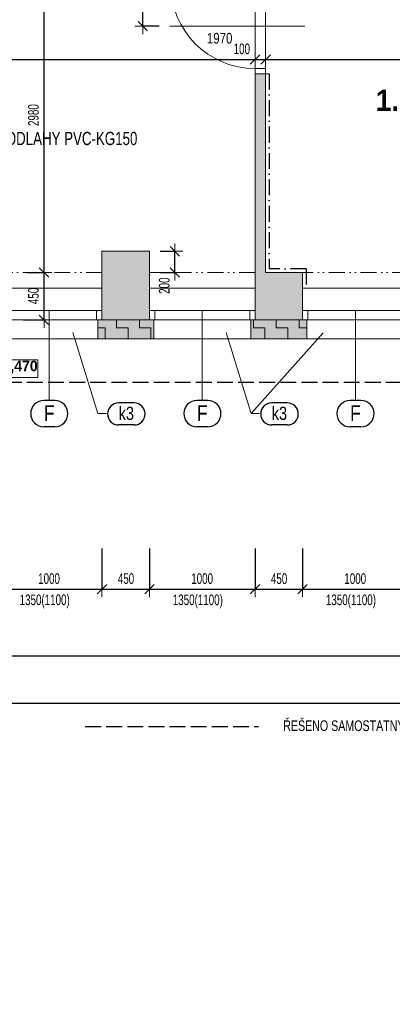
# Model space of a CAD drawing. Header units: millimetres. Extents: x -19372 to 59327, y -69634 to -42168.
# Tile 24 of 44: x 10098 to 13627, y -64073 to -54755. Entities that reach past the tile are written whole.
import ezdxf

# ---------------------------------------------------------------- set-up
doc = ezdxf.new("R2010")
doc.units = ezdxf.units.MM
doc.header["$PDMODE"] = 65
for name, pattern in [('Carkovana 2x_1', [200, 150, -50]), ('Cerchovana_1', [250, 150, -50, 0, -50]), ('JIS_09_15', [300, 150, -50, 0, -50, 0, -50])]:
    doc.linetypes.add(name, pattern=pattern)
for name, color, linetype, lineweight in [('XR$10$ZPEVNĚNÉ PLOCHY - ČÁRKOVANĚ_1', 7, 'Continuous', 25), ('XR$2$1.NP - STÁVAJÍCÍ_1', 7, 'Continuous', 25), ('XR$3$KOTY_1', 7, 'Continuous', 25), ('XR$5$OKNA + IZOLANT_1', 7, 'Continuous', 25), ('XR$7$1.NP - FILING_1', 7, 'Continuous', 25), ('XR$8$1.NP - NÁVRH_1', 7, 'Continuous', 25)]:
    doc.layers.add(name, color=color, linetype=linetype, lineweight=lineweight)
doc.styles.add('ARIAL', font='ARIAL.TTF')
doc.styles.add('Arial Black', font='Arial Black')
doc.styles.add('ARIALNARROW', font='ARIALN.TTF')
doc.dimstyles.new('DIMSTYLE_3', dxfattribs={"dimtxt": 100, "dimasz": 150, "dimexe": 0, "dimexo": 0, "dimgap": 50, "dimtad": 2, "dimdec": 0, "dimrnd": 5, "dimdsep": 46, "dimtxsty": 'ARIALNARROW', "dimblk1": 'ALL_ML_STRICH', "dimblk2": 'ALL_ML_STRICH', "dimsah": 1, "dimcen": 0, "dimclrd": 6, "dimclre": 6, "dimclrt": 6, "dimadec": 0, "dimazin": 0, "dimtfac": 1, "dimtdec": 0, "dimtix": 1, "dimtmove": 2, "dimatfit": 3, "dimfxl": 0, "dimtzin": 0, "dimlwd": 0, "dimlwe": 13, "dimarcsym": 0})
doc.dimstyles.new('DIMSTYLE_5', dxfattribs={"dimtxt": 100, "dimasz": 150, "dimexe": 0, "dimexo": 0, "dimgap": 50, "dimtad": 2, "dimdec": 0, "dimrnd": 5, "dimdsep": 46, "dimtxsty": 'ARIALNARROW', "dimblk1": 'ALL_ML_STRICH', "dimblk2": 'ALL_ML_STRICH', "dimsah": 1, "dimcen": 0, "dimclrd": 6, "dimclre": 6, "dimclrt": 6, "dimadec": 0, "dimazin": 0, "dimtfac": 1, "dimtdec": 0, "dimtix": 1, "dimtmove": 2, "dimatfit": 3, "dimfxl": 0, "dimtvp": 1.2, "dimtzin": 0, "dimlwd": 0, "dimlwe": 13, "dimarcsym": 0})
doc.dimstyles.new('DIMSTYLE_8', dxfattribs={"dimtxt": 100, "dimasz": 150, "dimexe": 0, "dimexo": 0, "dimgap": 50, "dimtad": 2, "dimdec": 0, "dimrnd": 5, "dimzin": 12, "dimdsep": 46, "dimtxsty": 'ARIALNARROW', "dimblk1": 'ALL_ML_STRICH', "dimblk2": 'ALL_ML_STRICH', "dimsah": 1, "dimcen": 0, "dimclrd": 6, "dimclre": 6, "dimclrt": 6, "dimadec": 0, "dimazin": 0, "dimtfac": 1, "dimtdec": 0, "dimtix": 1, "dimtmove": 2, "dimatfit": 3, "dimfxl": 0, "dimtzin": 0, "dimlwd": 0, "dimlwe": 13, "dimarcsym": 0})
pattern_1 = [(0, (216, 216), (108, 108), [108, -108]), (90, (216, 216), (-108, 108), [108, -108])]

# ---------------------------------------------------------------- blocks, each defined once
blk = doc.blocks.new('ALL_ML_STRICH')
at = {"color": 0, "linetype": 'ByBlock', "lineweight": -2}
for p, q in [((-1, 0), (0.5, 0)), ((-0.3, -0.3), (0.3, 0.3)), ((0, -0.5), (0, 0.5))]:
    blk.add_line(p, q, dxfattribs=at)
blk = doc.blocks.new('*D40')
at = {"layer": 'DEFPOINTS', "color": 6, "linetype": 'Continuous', "lineweight": 13}
for p in [(6577.2, -55131.1), (12327.2, -55131.1), (6577.2, -55293.4)]:
    blk.add_point(p, dxfattribs=at)
at = {"layer": 'XR$3$KOTY_1', "color": 6, "linetype": 'Continuous', "lineweight": -2}
for p, q in [((6577.2, -55193.4), (6577.2, -55131.1)), ((6577.2, -55131.1), (12327.2, -55131.1)), ((12327.2, -55131.1), (12327.2, -55131.1))]:
    blk.add_line(p, q, dxfattribs=at)
at = {"layer": 'XR$3$KOTY_1', "color": 6, "linetype": 'Continuous', "lineweight": 13, "xscale": 150, "yscale": 150, "zscale": 150, "rotation": 180}
blk.add_blockref('ALL_ML_STRICH', (6577.2, -55131.1), dxfattribs=at)
at = {"layer": 'XR$3$KOTY_1', "color": 6, "linetype": 'Continuous', "lineweight": 13, "xscale": 150, "yscale": 150, "zscale": 150}
blk.add_blockref('ALL_ML_STRICH', (12327.2, -55131.1), dxfattribs=at)
at = {"layer": 'XR$3$KOTY_1', "color": 6, "linetype": 'Continuous', "lineweight": 13, "insert": (9451.1, -55031.1), "char_height": 100, "width": 324.571, "attachment_point": 5, "style": 'ARIALNARROW'}
blk.add_mtext('\\W0.81;\\A1;{5750}', dxfattribs=at)
blk = doc.blocks.new('*D41')
at = {"layer": 'DEFPOINTS', "color": 6, "linetype": 'Continuous', "lineweight": 13}
for p in [(12327.2, -55131.1), (12327.2, -55131.1), (12427.2, -55131.1)]:
    blk.add_point(p, dxfattribs=at)
at = {"layer": 'XR$3$KOTY_1', "color": 6, "linetype": 'Continuous', "lineweight": -2}
for p, q in [((12327.2, -55131.1), (12327.2, -55131.1)), ((12327.2, -55131.1), (12427.2, -55131.1)), ((12427.2, -55131.1), (12427.2, -55131.1))]:
    blk.add_line(p, q, dxfattribs=at)
at = {"layer": 'XR$3$KOTY_1', "color": 6, "linetype": 'Continuous', "lineweight": 13, "xscale": 150, "yscale": 150, "zscale": 150, "rotation": 180}
blk.add_blockref('ALL_ML_STRICH', (12327.2, -55131.1), dxfattribs=at)
at = {"layer": 'XR$3$KOTY_1', "color": 6, "linetype": 'Continuous', "lineweight": 13, "xscale": 150, "yscale": 150, "zscale": 150}
blk.add_blockref('ALL_ML_STRICH', (12427.2, -55131.1), dxfattribs=at)
at = {"layer": 'XR$3$KOTY_1', "color": 6, "linetype": 'Continuous', "lineweight": 13, "insert": (12202, -55031.1), "char_height": 100, "width": 243.429, "attachment_point": 5, "style": 'ARIALNARROW'}
blk.add_mtext('\\W0.81;\\A1;{100}', dxfattribs=at)
blk = doc.blocks.new('*D42')
at = {"layer": 'DEFPOINTS', "color": 6, "linetype": 'Continuous', "lineweight": 13}
for p in [(12427.2, -55131.1), (12427.2, -55131.1), (15377.2, -55134)]:
    blk.add_point(p, dxfattribs=at)
at = {"layer": 'XR$3$KOTY_1', "color": 6, "linetype": 'Continuous', "lineweight": -2}
for p, q in [((15377.2, -55034), (15377.2, -55131.1)), ((12427.2, -55131.1), (12427.2, -55131.1)), ((12427.2, -55131.1), (15377.2, -55131.1))]:
    blk.add_line(p, q, dxfattribs=at)
at = {"layer": 'XR$3$KOTY_1', "color": 6, "linetype": 'Continuous', "lineweight": 13, "xscale": 150, "yscale": 150, "zscale": 150, "rotation": 180}
blk.add_blockref('ALL_ML_STRICH', (12427.2, -55131.1), dxfattribs=at)
at = {"layer": 'XR$3$KOTY_1', "color": 6, "linetype": 'Continuous', "lineweight": 13, "xscale": 150, "yscale": 150, "zscale": 150}
blk.add_blockref('ALL_ML_STRICH', (15377.2, -55131.1), dxfattribs=at)
at = {"layer": 'XR$3$KOTY_1', "color": 6, "linetype": 'Continuous', "lineweight": 13, "insert": (13901.1, -55031.1), "char_height": 100, "width": 324.571, "attachment_point": 5, "style": 'ARIALNARROW'}
blk.add_mtext('\\W0.81;\\A1;{2950}', dxfattribs=at)
blk = doc.blocks.new('*D53')
at = {"layer": 'DEFPOINTS', "color": 6, "linetype": 'Continuous', "lineweight": 13}
for p in [(11327.2, -56946.7), (11327.2, -57146.7), (11567.8, -57146.7)]:
    blk.add_point(p, dxfattribs=at)
at = {"layer": 'XR$3$KOTY_1', "color": 6, "linetype": 'Continuous', "lineweight": -2}
for p, q in [((11427.2, -56946.7), (11567.8, -56946.7)), ((11567.8, -57146.7), (11567.8, -56946.7)), ((11427.2, -57146.7), (11567.8, -57146.7))]:
    blk.add_line(p, q, dxfattribs=at)
at = {"layer": 'XR$3$KOTY_1', "color": 6, "linetype": 'Continuous', "lineweight": 13, "xscale": 150, "yscale": 150, "zscale": 150}
for p, rotation in [((11567.8, -56946.7), 90), ((11567.8, -57146.7), 270)]:
    blk.add_blockref('ALL_ML_STRICH', p, dxfattribs=dict(at, rotation=rotation))
at = {"layer": 'XR$3$KOTY_1', "color": 6, "linetype": 'Continuous', "lineweight": 13, "insert": (11467.8, -57271.8), "char_height": 100, "width": 243.429, "attachment_point": 5, "rotation": 90, "style": 'ARIALNARROW'}
blk.add_mtext('\\W0.81;\\A1;{200}', dxfattribs=at)
blk = doc.blocks.new('*D80')
at = {"layer": 'DEFPOINTS', "color": 6, "linetype": 'Continuous', "lineweight": 13}
for p in [(11519.1, -54166.7), (11264.6, -54816.7), (11519.1, -54816.7)]:
    blk.add_point(p, dxfattribs=at)
at = {"layer": 'XR$3$KOTY_1', "color": 6, "linetype": 'Continuous', "lineweight": -2}
for p, q in [((11419.1, -54166.7), (11264.6, -54166.7)), ((11264.6, -54816.7), (11264.6, -54166.7)), ((11419.1, -54816.7), (11264.6, -54816.7))]:
    blk.add_line(p, q, dxfattribs=at)
at = {"layer": 'XR$3$KOTY_1', "color": 6, "linetype": 'Continuous', "lineweight": 13, "xscale": 150, "yscale": 150, "zscale": 150}
for p, rotation in [((11264.6, -54166.7), 90), ((11264.6, -54816.7), 270)]:
    blk.add_blockref('ALL_ML_STRICH', p, dxfattribs=dict(at, rotation=rotation))
at = {"layer": 'XR$3$KOTY_1', "color": 6, "linetype": 'Continuous', "lineweight": 13, "insert": (11164.6, -54489.1), "char_height": 100, "width": 243.429, "attachment_point": 5, "rotation": 90, "style": 'ARIALNARROW'}
blk.add_mtext('\\W0.81;\\A1;{650}', dxfattribs=at)
blk = doc.blocks.new('*D180')
at = {"layer": 'DEFPOINTS', "color": 6, "linetype": 'Continuous', "lineweight": 13}
for p in [(6877.2, -58976.7), (6877.2, -59666.7), (24515.6, -59666.7)]:
    blk.add_point(p, dxfattribs=at)
at = {"layer": 'XR$3$KOTY_1', "color": 6, "linetype": 'Continuous', "lineweight": -2}
for p, q in [((24038.5, -58976.7), (24515.6, -58976.7)), ((24515.6, -59666.7), (24515.6, -58976.7)), ((24038.5, -59666.7), (24515.6, -59666.7))]:
    blk.add_line(p, q, dxfattribs=at)
at = {"layer": 'XR$3$KOTY_1', "color": 6, "linetype": 'Continuous', "lineweight": 13, "xscale": 150, "yscale": 150, "zscale": 150}
for p, rotation in [((24515.6, -58976.7), 90), ((24515.6, -59666.7), 270)]:
    blk.add_blockref('ALL_ML_STRICH', p, dxfattribs=dict(at, rotation=rotation))
at = {"layer": 'XR$3$KOTY_1', "color": 6, "linetype": 'Continuous', "lineweight": 13, "insert": (24415.6, -59319.1), "char_height": 100, "width": 243.429, "attachment_point": 5, "rotation": 90, "style": 'ARIALNARROW'}
blk.add_mtext('\\W0.81;\\A1;{690}', dxfattribs=at)
blk = doc.blocks.new('*D181')
at = {"layer": 'DEFPOINTS', "color": 6, "linetype": 'Continuous', "lineweight": 13}
for p in [(23938.5, -57976.7), (6877.2, -58976.7), (24515.6, -58976.7)]:
    blk.add_point(p, dxfattribs=at)
at = {"layer": 'XR$3$KOTY_1', "color": 6, "linetype": 'Continuous', "lineweight": -2}
for p, q in [((24038.5, -57976.7), (24515.6, -57976.7)), ((24515.6, -58976.7), (24515.6, -57976.7)), ((24038.5, -58976.7), (24515.6, -58976.7))]:
    blk.add_line(p, q, dxfattribs=at)
at = {"layer": 'XR$3$KOTY_1', "color": 6, "linetype": 'Continuous', "lineweight": 13, "xscale": 150, "yscale": 150, "zscale": 150}
for p, rotation in [((24515.6, -57976.7), 90), ((24515.6, -58976.7), 270)]:
    blk.add_blockref('ALL_ML_STRICH', p, dxfattribs=dict(at, rotation=rotation))
at = {"layer": 'XR$3$KOTY_1', "color": 6, "linetype": 'Continuous', "lineweight": 13, "insert": (24415.6, -58477.7), "char_height": 100, "width": 324.571, "attachment_point": 5, "rotation": 90, "style": 'ARIALNARROW'}
blk.add_mtext('\\W0.81;\\A1;{1000}', dxfattribs=at)
blk = doc.blocks.new('*D217')
at = {"layer": 'DEFPOINTS', "color": 6, "linetype": 'Continuous', "lineweight": 13}
for p in [(23607.2, -57596.7), (7057.2, -59846.7), (7057.2, -61224.2)]:
    blk.add_point(p, dxfattribs=at)
at = {"layer": 'XR$3$KOTY_1', "color": 6, "linetype": 'Continuous', "lineweight": -2}
for p, q in [((7057.2, -60933.3), (7057.2, -61224.2)), ((23607.2, -60970.6), (23607.2, -61224.2)), ((7057.2, -61224.2), (23607.2, -61224.2))]:
    blk.add_line(p, q, dxfattribs=at)
at = {"layer": 'XR$3$KOTY_1', "color": 6, "linetype": 'Continuous', "lineweight": 13, "xscale": 150, "yscale": 150, "zscale": 150, "rotation": 180}
blk.add_blockref('ALL_ML_STRICH', (7057.2, -61224.2), dxfattribs=at)
at = {"layer": 'XR$3$KOTY_1', "color": 6, "linetype": 'Continuous', "lineweight": 13, "xscale": 150, "yscale": 150, "zscale": 150}
blk.add_blockref('ALL_ML_STRICH', (23607.2, -61224.2), dxfattribs=at)
at = {"layer": 'XR$3$KOTY_1', "color": 6, "linetype": 'Continuous', "lineweight": 13, "insert": (15327.5, -61124.2), "char_height": 100, "width": 405.714, "attachment_point": 5, "style": 'ARIALNARROW'}
blk.add_mtext('\\W0.81;\\A1;{16550}', dxfattribs=at)
blk = doc.blocks.new('*D221')
at = {"layer": 'DEFPOINTS', "color": 6, "linetype": 'Continuous', "lineweight": 13}
for p in [(9877.2, -57596.7), (10877.2, -57596.7), (9877.2, -60144.9)]:
    blk.add_point(p, dxfattribs=at)
at = {"layer": 'XR$3$KOTY_1', "color": 6, "linetype": 'Continuous', "lineweight": -2}
for p, q in [((9877.2, -59760.3), (9877.2, -60144.9)), ((10877.2, -59760.3), (10877.2, -60144.9)), ((9877.2, -60144.9), (10877.2, -60144.9))]:
    blk.add_line(p, q, dxfattribs=at)
at = {"layer": 'XR$3$KOTY_1', "color": 6, "linetype": 'Continuous', "lineweight": 13, "xscale": 150, "yscale": 150, "zscale": 150, "rotation": 180}
blk.add_blockref('ALL_ML_STRICH', (9877.2, -60144.9), dxfattribs=at)
at = {"layer": 'XR$3$KOTY_1', "color": 6, "linetype": 'Continuous', "lineweight": 13, "xscale": 150, "yscale": 150, "zscale": 150}
blk.add_blockref('ALL_ML_STRICH', (10877.2, -60144.9), dxfattribs=at)
at = {"layer": 'XR$3$KOTY_1', "color": 6, "linetype": 'Continuous', "lineweight": 13, "insert": (10376.1, -60044.9), "char_height": 100, "width": 324.571, "attachment_point": 5, "style": 'ARIALNARROW'}
blk.add_mtext('\\W0.81;\\A1;{1000}', dxfattribs=at)
at = {"layer": 'XR$3$KOTY_1', "color": 6, "linetype": 'Continuous', "lineweight": 13, "insert": (10098, -60194.9), "char_height": 100, "width": 5, "attachment_point": 1, "line_spacing_factor": 0.60241, "style": 'ARIALNARROW'}
blk.add_mtext('\\W0.81;1350(1100)', dxfattribs=at)
blk = doc.blocks.new('*D222')
at = {"layer": 'DEFPOINTS', "color": 6, "linetype": 'Continuous', "lineweight": 13}
for p in [(10877.2, -57596.7), (11327.2, -57596.7), (10877.2, -60144.9)]:
    blk.add_point(p, dxfattribs=at)
at = {"layer": 'XR$3$KOTY_1', "color": 6, "linetype": 'Continuous', "lineweight": -2}
for p, q in [((10877.2, -59760.3), (10877.2, -60144.9)), ((11327.2, -59760.3), (11327.2, -60144.9)), ((10877.2, -60144.9), (11327.2, -60144.9))]:
    blk.add_line(p, q, dxfattribs=at)
at = {"layer": 'XR$3$KOTY_1', "color": 6, "linetype": 'Continuous', "lineweight": 13, "xscale": 150, "yscale": 150, "zscale": 150, "rotation": 180}
blk.add_blockref('ALL_ML_STRICH', (10877.2, -60144.9), dxfattribs=at)
at = {"layer": 'XR$3$KOTY_1', "color": 6, "linetype": 'Continuous', "lineweight": 13, "xscale": 150, "yscale": 150, "zscale": 150}
blk.add_blockref('ALL_ML_STRICH', (11327.2, -60144.9), dxfattribs=at)
at = {"layer": 'XR$3$KOTY_1', "color": 6, "linetype": 'Continuous', "lineweight": 13, "insert": (11104.7, -60044.9), "char_height": 100, "width": 243.429, "attachment_point": 5, "style": 'ARIALNARROW'}
blk.add_mtext('\\W0.81;\\A1;{450}', dxfattribs=at)
blk = doc.blocks.new('*D223')
at = {"layer": 'DEFPOINTS', "color": 6, "linetype": 'Continuous', "lineweight": 13}
for p in [(11327.2, -57596.7), (12327.2, -57596.7), (11327.2, -60144.9)]:
    blk.add_point(p, dxfattribs=at)
at = {"layer": 'XR$3$KOTY_1', "color": 6, "linetype": 'Continuous', "lineweight": -2}
for p, q in [((11327.2, -59760.3), (11327.2, -60144.9)), ((12327.2, -59760.3), (12327.2, -60144.9)), ((11327.2, -60144.9), (12327.2, -60144.9))]:
    blk.add_line(p, q, dxfattribs=at)
at = {"layer": 'XR$3$KOTY_1', "color": 6, "linetype": 'Continuous', "lineweight": 13, "xscale": 150, "yscale": 150, "zscale": 150, "rotation": 180}
blk.add_blockref('ALL_ML_STRICH', (11327.2, -60144.9), dxfattribs=at)
at = {"layer": 'XR$3$KOTY_1', "color": 6, "linetype": 'Continuous', "lineweight": 13, "xscale": 150, "yscale": 150, "zscale": 150}
blk.add_blockref('ALL_ML_STRICH', (12327.2, -60144.9), dxfattribs=at)
at = {"layer": 'XR$3$KOTY_1', "color": 6, "linetype": 'Continuous', "lineweight": 13, "insert": (11826.1, -60044.9), "char_height": 100, "width": 324.571, "attachment_point": 5, "style": 'ARIALNARROW'}
blk.add_mtext('\\W0.81;\\A1;{1000}', dxfattribs=at)
at = {"layer": 'XR$3$KOTY_1', "color": 6, "linetype": 'Continuous', "lineweight": 13, "insert": (11548, -60194.9), "char_height": 100, "width": 5, "attachment_point": 1, "line_spacing_factor": 0.60241, "style": 'ARIALNARROW'}
blk.add_mtext('\\W0.81;1350(1100)', dxfattribs=at)
blk = doc.blocks.new('*D224')
at = {"layer": 'DEFPOINTS', "color": 6, "linetype": 'Continuous', "lineweight": 13}
for p in [(12327.2, -57596.7), (12777.2, -57596.7), (12327.2, -60144.9)]:
    blk.add_point(p, dxfattribs=at)
at = {"layer": 'XR$3$KOTY_1', "color": 6, "linetype": 'Continuous', "lineweight": -2}
for p, q in [((12327.2, -59760.3), (12327.2, -60144.9)), ((12777.2, -59760.3), (12777.2, -60144.9)), ((12327.2, -60144.9), (12777.2, -60144.9))]:
    blk.add_line(p, q, dxfattribs=at)
at = {"layer": 'XR$3$KOTY_1', "color": 6, "linetype": 'Continuous', "lineweight": 13, "xscale": 150, "yscale": 150, "zscale": 150, "rotation": 180}
blk.add_blockref('ALL_ML_STRICH', (12327.2, -60144.9), dxfattribs=at)
at = {"layer": 'XR$3$KOTY_1', "color": 6, "linetype": 'Continuous', "lineweight": 13, "xscale": 150, "yscale": 150, "zscale": 150}
blk.add_blockref('ALL_ML_STRICH', (12777.2, -60144.9), dxfattribs=at)
at = {"layer": 'XR$3$KOTY_1', "color": 6, "linetype": 'Continuous', "lineweight": 13, "insert": (12554.7, -60044.9), "char_height": 100, "width": 243.429, "attachment_point": 5, "style": 'ARIALNARROW'}
blk.add_mtext('\\W0.81;\\A1;{450}', dxfattribs=at)
blk = doc.blocks.new('*D225')
at = {"layer": 'DEFPOINTS', "color": 6, "linetype": 'Continuous', "lineweight": 13}
for p in [(12777.2, -57596.7), (13777.2, -57596.7), (12777.2, -60144.9)]:
    blk.add_point(p, dxfattribs=at)
at = {"layer": 'XR$3$KOTY_1', "color": 6, "linetype": 'Continuous', "lineweight": -2}
for p, q in [((12777.2, -59760.3), (12777.2, -60144.9)), ((13777.2, -59760.3), (13777.2, -60144.9)), ((12777.2, -60144.9), (13777.2, -60144.9))]:
    blk.add_line(p, q, dxfattribs=at)
at = {"layer": 'XR$3$KOTY_1', "color": 6, "linetype": 'Continuous', "lineweight": 13, "xscale": 150, "yscale": 150, "zscale": 150, "rotation": 180}
blk.add_blockref('ALL_ML_STRICH', (12777.2, -60144.9), dxfattribs=at)
at = {"layer": 'XR$3$KOTY_1', "color": 6, "linetype": 'Continuous', "lineweight": 13, "xscale": 150, "yscale": 150, "zscale": 150}
blk.add_blockref('ALL_ML_STRICH', (13777.2, -60144.9), dxfattribs=at)
at = {"layer": 'XR$3$KOTY_1', "color": 6, "linetype": 'Continuous', "lineweight": 13, "insert": (13276.1, -60044.9), "char_height": 100, "width": 324.571, "attachment_point": 5, "style": 'ARIALNARROW'}
blk.add_mtext('\\W0.81;\\A1;{1000}', dxfattribs=at)
at = {"layer": 'XR$3$KOTY_1', "color": 6, "linetype": 'Continuous', "lineweight": 13, "insert": (12998, -60194.9), "char_height": 100, "width": 5, "attachment_point": 1, "line_spacing_factor": 0.60241, "style": 'ARIALNARROW'}
blk.add_mtext('\\W0.81;1350(1100)', dxfattribs=at)
blk = doc.blocks.new('*D231')
at = {"layer": 'DEFPOINTS', "color": 6, "linetype": 'Continuous', "lineweight": 13}
for p in [(23607.2, -57596.7), (6877.2, -60774.2), (6877.2, -64073.2)]:
    blk.add_point(p, dxfattribs=at)
at = {"layer": 'XR$3$KOTY_1', "color": 6, "linetype": 'Continuous', "lineweight": -2}
for p, q in [((6877.2, -60358), (6877.2, -60774.2)), ((23607.2, -60358), (23607.2, -60774.2)), ((6877.2, -60774.2), (23607.2, -60774.2))]:
    blk.add_line(p, q, dxfattribs=at)
at = {"layer": 'XR$3$KOTY_1', "color": 6, "linetype": 'Continuous', "lineweight": 13, "xscale": 150, "yscale": 150, "zscale": 150, "rotation": 180}
blk.add_blockref('ALL_ML_STRICH', (6877.2, -60774.2), dxfattribs=at)
at = {"layer": 'XR$3$KOTY_1', "color": 6, "linetype": 'Continuous', "lineweight": 13, "xscale": 150, "yscale": 150, "zscale": 150}
blk.add_blockref('ALL_ML_STRICH', (23607.2, -60774.2), dxfattribs=at)
at = {"layer": 'XR$3$KOTY_1', "color": 6, "linetype": 'Continuous', "lineweight": 13, "insert": (15237.5, -60674.2), "char_height": 100, "width": 405.714, "attachment_point": 5, "style": 'ARIALNARROW'}
blk.add_mtext('\\W0.81;\\A1;{16730}', dxfattribs=at)
blk = doc.blocks.new('*D255')
at = {"layer": 'DEFPOINTS', "color": 6, "linetype": 'Continuous', "lineweight": 13}
for p in [(6877.2, -59666.7), (7057.2, -59846.7), (24914.6, -59846.7)]:
    blk.add_point(p, dxfattribs=at)
at = {"layer": 'XR$3$KOTY_1', "color": 6, "linetype": 'Continuous', "lineweight": -2}
for p, q in [((24624.3, -59666.7), (24914.6, -59666.7)), ((24914.6, -59846.7), (24914.6, -59666.7)), ((24038.5, -59846.7), (24914.6, -59846.7))]:
    blk.add_line(p, q, dxfattribs=at)
at = {"layer": 'XR$3$KOTY_1', "color": 6, "linetype": 'Continuous', "lineweight": 13, "xscale": 150, "yscale": 150, "zscale": 150}
for p, rotation in [((24914.6, -59666.7), 90), ((24914.6, -59846.7), 270)]:
    blk.add_blockref('ALL_ML_STRICH', p, dxfattribs=dict(at, rotation=rotation))
at = {"layer": 'XR$3$KOTY_1', "color": 6, "linetype": 'Continuous', "lineweight": 13, "insert": (24814.6, -59971.8), "char_height": 100, "width": 243.429, "attachment_point": 5, "rotation": 90, "style": 'ARIALNARROW'}
blk.add_mtext('\\W0.81;\\A1;{180}', dxfattribs=at)
blk = doc.blocks.new('*D256')
at = {"layer": 'DEFPOINTS', "color": 6, "linetype": 'Continuous', "lineweight": 13}
for p in [(23787.2, -57776.7), (6877.2, -59666.7), (24914.6, -59666.7)]:
    blk.add_point(p, dxfattribs=at)
at = {"layer": 'XR$3$KOTY_1', "color": 6, "linetype": 'Continuous', "lineweight": -2}
for p, q in [((24624.3, -57776.7), (24914.6, -57776.7)), ((24914.6, -59666.7), (24914.6, -57776.7)), ((24624.3, -59666.7), (24914.6, -59666.7))]:
    blk.add_line(p, q, dxfattribs=at)
at = {"layer": 'XR$3$KOTY_1', "color": 6, "linetype": 'Continuous', "lineweight": 13, "xscale": 150, "yscale": 150, "zscale": 150}
for p, rotation in [((24914.6, -57776.7), 90), ((24914.6, -59666.7), 270)]:
    blk.add_blockref('ALL_ML_STRICH', p, dxfattribs=dict(at, rotation=rotation))
at = {"layer": 'XR$3$KOTY_1', "color": 6, "linetype": 'Continuous', "lineweight": 13, "insert": (24814.6, -58722.7), "char_height": 100, "width": 324.571, "attachment_point": 5, "rotation": 90, "style": 'ARIALNARROW'}
blk.add_mtext('\\W0.81;\\A1;{1890}', dxfattribs=at)
blk = doc.blocks.new('*D286')
at = {"layer": 'DEFPOINTS', "color": 6, "linetype": 'Continuous', "lineweight": 13}
for p in [(10235.7, -54166.7), (10265.8, -57146.7), (10328.9, -57146.7)]:
    blk.add_point(p, dxfattribs=at)
at = {"layer": 'XR$3$KOTY_1', "color": 6, "linetype": 'Continuous', "lineweight": -2}
for p, q in [((10135.7, -54166.7), (10328.9, -54166.7)), ((10328.9, -57146.7), (10328.9, -54166.7)), ((10165.8, -57146.7), (10328.9, -57146.7))]:
    blk.add_line(p, q, dxfattribs=at)
at = {"layer": 'XR$3$KOTY_1', "color": 6, "linetype": 'Continuous', "lineweight": 13, "xscale": 150, "yscale": 150, "zscale": 150}
for p, rotation in [((10328.9, -54166.7), 90), ((10328.9, -57146.7), 270)]:
    blk.add_blockref('ALL_ML_STRICH', p, dxfattribs=dict(at, rotation=rotation))
at = {"layer": 'XR$3$KOTY_1', "color": 6, "linetype": 'Continuous', "lineweight": 13, "insert": (10228.9, -55657.7), "char_height": 100, "width": 324.571, "attachment_point": 5, "rotation": 90, "style": 'ARIALNARROW'}
blk.add_mtext('\\W0.81;\\A1;{2980}', dxfattribs=at)
blk = doc.blocks.new('*D287')
at = {"layer": 'DEFPOINTS', "color": 6, "linetype": 'Continuous', "lineweight": 13}
for p in [(10265.8, -57146.7), (10234.8, -57596.7), (10328.9, -57596.7)]:
    blk.add_point(p, dxfattribs=at)
at = {"layer": 'XR$3$KOTY_1', "color": 6, "linetype": 'Continuous', "lineweight": -2}
for p, q in [((10165.8, -57146.7), (10328.9, -57146.7)), ((10328.9, -57596.7), (10328.9, -57146.7)), ((10134.8, -57596.7), (10328.9, -57596.7))]:
    blk.add_line(p, q, dxfattribs=at)
at = {"layer": 'XR$3$KOTY_1', "color": 6, "linetype": 'Continuous', "lineweight": 13, "xscale": 150, "yscale": 150, "zscale": 150}
for p, rotation in [((10328.9, -57146.7), 90), ((10328.9, -57596.7), 270)]:
    blk.add_blockref('ALL_ML_STRICH', p, dxfattribs=dict(at, rotation=rotation))
at = {"layer": 'XR$3$KOTY_1', "color": 6, "linetype": 'Continuous', "lineweight": 13, "insert": (10228.9, -57369.1), "char_height": 100, "width": 243.429, "attachment_point": 5, "rotation": 90, "style": 'ARIALNARROW'}
blk.add_mtext('\\W0.81;\\A1;{450}', dxfattribs=at)
blk = doc.blocks.new('KOMPLEXNÍ OBJEKT_56')
at = {"layer": 'XR$5$OKNA + IZOLANT_1', "color": 7, "linetype": 'Continuous', "lineweight": 13}
for p, q in [((10877.2, -57596.7), (10837.2, -57596.7)), ((10837.2, -57596.7), (10837.2, -57776.7))]:
    blk.add_line(p, q, dxfattribs=at)
blk = doc.blocks.new('KOMPLEXNÍ OBJEKT_58')
at = {"layer": 'XR$5$OKNA + IZOLANT_1', "color": 7, "linetype": 'Continuous', "lineweight": 13}
for p, q in [((12327.2, -57596.7), (12287.2, -57596.7)), ((12287.2, -57596.7), (12287.2, -57776.7))]:
    blk.add_line(p, q, dxfattribs=at)
blk = doc.blocks.new('KOMPLEXNÍ OBJEKT_59')
at = {"layer": 'XR$5$OKNA + IZOLANT_1', "color": 7, "linetype": 'Continuous', "lineweight": 13}
for p, q in [((11327.2, -57596.7), (11367.2, -57596.7)), ((11367.2, -57596.7), (11367.2, -57776.7))]:
    blk.add_line(p, q, dxfattribs=at)
blk = doc.blocks.new('KOMPLEXNÍ OBJEKT_61')
at = {"layer": 'XR$5$OKNA + IZOLANT_1', "color": 7, "linetype": 'Continuous', "lineweight": 13}
for p, q in [((12777.2, -57596.7), (12817.2, -57596.7)), ((12817.2, -57596.7), (12817.2, -57776.7))]:
    blk.add_line(p, q, dxfattribs=at)

msp = doc.modelspace()

# ---------------------------------------------------------------- hatches: boundary and pattern name
at = {"layer": 'XR$7$1.NP - FILING_1', "linetype": 'Continuous', "lineweight": 13}
for points in [[(12427.2, -55266.7), (12327.2, -55266.7), (12327.2, -57596.7), (12777.2, -57596.7), (12777.2, -57146.7), (12427.2, -57146.7)], [(10877.2, -57596.7), (11327.2, -57596.7), (11327.2, -56946.7), (10877.2, -56946.7)]]:
    msp.add_hatch(color=254, dxfattribs=at).paths.add_polyline_path(points)
for points in [[(11367.2, -57596.7), (10837.2, -57596.7), (10837.2, -57776.7), (11367.2, -57776.7)], [(12817.2, -57596.7), (12287.2, -57596.7), (12287.2, -57776.7), (12817.2, -57776.7)]]:
    msp.add_hatch(color=11, dxfattribs=at).paths.add_polyline_path(points, flags=0)
h = msp.add_hatch(dxfattribs=at)
h.set_pattern_fill('VZOR', scale=108, style=0, pattern_type=2)
h.set_pattern_definition(pattern_1)
h.paths.add_polyline_path([(11367.2, -57596.7), (10837.2, -57596.7), (10837.2, -57776.7), (11367.2, -57776.7)], flags=0)
h = msp.add_hatch(dxfattribs=at)
h.set_pattern_fill('VZOR', scale=108, style=0, pattern_type=2)
h.set_pattern_definition(pattern_1)
h.paths.add_polyline_path([(12817.2, -57596.7), (12287.2, -57596.7), (12287.2, -57776.7), (12817.2, -57776.7)], flags=0)

# ---------------------------------------------------------------- linework, layer by layer
at = {"layer": 'XR$10$ZPEVNĚNÉ PLOCHY - ČÁRKOVANĚ_1', "color": 204, "linetype": 'Carkovana 2x_1', "lineweight": 25}
msp.add_line((8567.2, -58186.7), (24197.2, -58186.7), dxfattribs=at)
at = {"layer": 'XR$2$1.NP - STÁVAJÍCÍ_1', "color": 8, "linetype": 'Continuous', "lineweight": 13}
for p, q in [((12327.2, -55266.7), (12327.2, -54366.7)), ((12427.2, -55266.7), (12427.2, -54366.7)), ((12800.1, -54816.7), (11519.1, -54816.7)), ((12427.2, -55216.7), (12327.2, -55216.7)), ((12427.2, -55266.7), (12462.2, -55266.7)), ((10877.2, -57296.7), (9877.2, -57296.7)), ((12327.2, -57296.7), (11327.2, -57296.7)), ((13777.2, -57296.7), (12777.2, -57296.7))]:
    msp.add_line(p, q, dxfattribs=at)
at = {"layer": 'XR$2$1.NP - STÁVAJÍCÍ_1', "color": 8, "linetype": 'Continuous', "lineweight": 18}
for p, q in [((12427.2, -55266.7), (12327.2, -55266.7)), ((12327.2, -55266.7), (12327.2, -57596.7)), ((12427.2, -55266.7), (12427.2, -57146.7)), ((11327.2, -56946.7), (10877.2, -56946.7)), ((10877.2, -56946.7), (10877.2, -57596.7)), ((11327.2, -56946.7), (11327.2, -57596.7)), ((12777.2, -57146.7), (12427.2, -57146.7)), ((12777.2, -57146.7), (12777.2, -57596.7)), ((11327.2, -57596.7), (10877.2, -57596.7)), ((12777.2, -57596.7), (12327.2, -57596.7))]:
    msp.add_line(p, q, dxfattribs=at)
at = {"layer": 'XR$2$1.NP - STÁVAJÍCÍ_1', "color": 8, "linetype": 'Cerchovana_1', "lineweight": 25}
for p, q in [((12462.2, -55266.7), (12462.2, -57111.7)), ((12812.2, -57111.7), (12462.2, -57111.7)), ((12812.2, -57111.7), (12812.2, -57261.7))]:
    msp.add_line(p, q, dxfattribs=at)
at = {"layer": 'XR$2$1.NP - STÁVAJÍCÍ_1', "color": 8, "linetype": 'JIS_09_15', "lineweight": 13}
for p, q in [((10877.2, -57146.7), (9877.2, -57146.7)), ((12327.2, -57146.7), (11327.2, -57146.7)), ((13777.2, -57146.7), (12777.2, -57146.7))]:
    msp.add_line(p, q, dxfattribs=at)
at = {"layer": 'XR$2$1.NP - STÁVAJÍCÍ_1', "color": 8, "linetype": 'Continuous', "lineweight": 13}
msp.add_arc((12327.2, -54416.7), 800, 180, 270, dxfattribs=at)
at = {"layer": 'XR$3$KOTY_1', "color": 3, "linetype": 'Continuous', "lineweight": 13}
for p, q in [((10377.2, -58358.1), (10377.2, -57506.7)), ((11827.2, -58358.1), (11827.2, -57506.7)), ((13277.2, -58358.1), (13277.2, -57506.7)), ((10839.8, -58481.9), (10602.4, -57716.7)), ((12289.8, -58481.9), (12052.4, -57716.7)), ((12289.8, -58481.9), (12971.5, -57717.5)), ((10919.8, -58481.9), (10839.8, -58481.9)), ((12369.8, -58481.9), (12289.8, -58481.9))]:
    msp.add_line(p, q, dxfattribs=at)
at = {"layer": 'XR$3$KOTY_1', "color": 3, "linetype": 'Continuous', "lineweight": 25}
for p, q in [((10429.6, -58358.1), (10327.2, -58358.1)), ((11182.5, -58381.9), (11035, -58381.9)), ((11879.6, -58358.1), (11777.2, -58358.1)), ((12632.5, -58381.9), (12485, -58381.9)), ((13329.6, -58358.1), (13227.2, -58358.1)), ((10429.6, -58608.1), (10327.2, -58608.1)), ((11182.5, -58590.2), (11035, -58590.2)), ((11879.6, -58608.1), (11777.2, -58608.1)), ((12632.5, -58590.2), (12485, -58590.2)), ((13329.6, -58608.1), (13227.2, -58608.1))]:
    msp.add_line(p, q, dxfattribs=at)
at = {"layer": 'XR$3$KOTY_1', "color": 204, "linetype": 'Carkovana 2x_1', "lineweight": 25}
msp.add_line((10718.4, -61445.2), (12359.1, -61445.2), dxfattribs=at)
at = {"layer": 'XR$3$KOTY_1', "color": 6, "linetype": 'Continuous', "lineweight": 13}
msp.add_lwpolyline([(9862.7, -58141.1), (10269.8, -58141.1), (10269.8, -57974.4), (9862.7, -57974.4), (9862.7, -58141.1)], dxfattribs=at)
at = {"layer": 'XR$3$KOTY_1', "color": 3, "linetype": 'Continuous', "lineweight": 25}
for centre, radius, start, end in [((10327.2, -58483.1), 125, 90, 270), ((10429.6, -58483.1), 125, 270, 90), ((11035, -58486.1), 104.2, 90, 270), ((11182.5, -58486.1), 104.2, 270, 90), ((11777.2, -58483.1), 125, 90, 270), ((11879.6, -58483.1), 125, 270, 90), ((12485, -58486.1), 104.2, 90, 270), ((12632.5, -58486.1), 104.2, 270, 90), ((13227.2, -58483.1), 125, 90, 270), ((13329.6, -58483.1), 125, 270, 90)]:
    msp.add_arc(centre, radius, start, end, dxfattribs=at)
at = {"layer": 'XR$5$OKNA + IZOLANT_1', "color": 132, "linetype": 'Continuous', "lineweight": 13}
for p, q in [((10877.2, -57506.7), (9877.2, -57506.7)), ((10827.2, -57506.7), (10827.2, -57596.7)), ((12327.2, -57506.7), (11327.2, -57506.7)), ((11377.2, -57506.7), (11377.2, -57596.7)), ((12277.2, -57506.7), (12277.2, -57596.7)), ((13777.2, -57506.7), (12777.2, -57506.7)), ((12827.2, -57506.7), (12827.2, -57596.7)), ((10877.2, -57596.7), (9877.2, -57596.7)), ((12327.2, -57596.7), (11327.2, -57596.7)), ((13777.2, -57596.7), (12777.2, -57596.7))]:
    msp.add_line(p, q, dxfattribs=at)
at = {"layer": 'XR$5$OKNA + IZOLANT_1', "color": 7, "linetype": 'Continuous', "lineweight": 13}
for p, q in [((9917.2, -57776.7), (10837.2, -57776.7)), ((11367.2, -57776.7), (10837.2, -57776.7)), ((11367.2, -57776.7), (12287.2, -57776.7)), ((12817.2, -57776.7), (12287.2, -57776.7)), ((12817.2, -57776.7), (13737.2, -57776.7))]:
    msp.add_line(p, q, dxfattribs=at)

# ---------------------------------------------------------------- block references
for name in ['KOMPLEXNÍ OBJEKT_56', 'KOMPLEXNÍ OBJEKT_59', 'KOMPLEXNÍ OBJEKT_58', 'KOMPLEXNÍ OBJEKT_61']:
    msp.add_blockref(name, (0, 0), dxfattribs=at)

# ---------------------------------------------------------------- texts
at = {"layer": 'XR$2$1.NP - STÁVAJÍCÍ_1', "color": 8, "linetype": 'Continuous', "lineweight": 18, "insert": (11991.8, -54930.9), "char_height": 100, "width": 295.658, "attachment_point": 5, "style": 'ARIALNARROW'}
msp.add_mtext('\\W0.95;1970', dxfattribs=at)
at = {"layer": 'XR$3$KOTY_1', "color": 7, "linetype": 'Continuous', "lineweight": 13, "insert": (8041.4, -55816.4), "char_height": 125, "width": 3251.957, "attachment_point": 1, "line_spacing_factor": 0.963855, "style": 'ARIALNARROW'}
msp.add_mtext('\\W0.88;ODVĚTRÁNÍ PROVĚTRÁVANÉ PODLAHY PVC-KG150\\P- OTVOR VE STROPĚ »200mm', dxfattribs=at)
at = {"layer": 'XR$3$KOTY_1', "color": 6, "linetype": 'Continuous', "lineweight": 13, "insert": (9891.6, -58104.4), "char_height": 100, "width": 436.276, "attachment_point": 7, "style": 'ARIALNARROW'}
msp.add_mtext('\\W1.16;\\fArial Narrow|i0|b1|c0|p0;-0,470', dxfattribs=at)
at = {"layer": 'XR$3$KOTY_1', "color": 3, "linetype": 'Continuous', "lineweight": 25, "attachment_point": 7, "style": 'ARIAL'}
for s, insert, char_height, width in [('\\W0.79;F', (10327.2, -58553.1), 150, 161.448), ('\\W0.79;k3', (11035, -58544.4), 125, 197.111), ('\\W0.79;F', (11777.2, -58553.1), 150, 161.448), ('\\W0.79;k3', (12485, -58544.4), 125, 197.111), ('\\W0.79;F', (13227.2, -58553.1), 150, 161.448)]:
    msp.add_mtext(s, dxfattribs=dict(at, insert=insert, char_height=char_height, width=width))
at = {"layer": 'XR$3$KOTY_1', "color": 7, "linetype": 'Continuous', "lineweight": 18, "insert": (12594.3, -61487.6), "char_height": 100, "width": 2449.463, "attachment_point": 7, "style": 'ARIALNARROW'}
msp.add_mtext('\\W0.88;ŘEŠENO SAMOSTATNÝMI VÝKRESY DLE POPISU', dxfattribs=at)
at = {"layer": 'XR$8$1.NP - NÁVRH_1', "color": 7, "linetype": 'Continuous', "lineweight": 35, "insert": (13469.7, -55418.6), "char_height": 200, "width": 627.778, "attachment_point": 1, "style": 'Arial Black'}
msp.add_mtext('\\W0.83;1.15', dxfattribs=at)

# ---------------------------------------------------------------- dimensions: what is measured, and where the dimension line sits
at = {"layer": 'XR$3$KOTY_1', "color": 6, "linetype": 'Continuous', "lineweight": 13}
for base, p1, p2, dimstyle, picture, middle in [((10328.9, -54166.7), (10165.8, -57146.7), (10135.7, -54166.7), 'DIMSTYLE_3', '*D286', (10228.9, -55657.7)), ((11264.6, -54166.7), (11419.1, -54816.7), (11419.1, -54166.7), 'DIMSTYLE_3', '*D80', (11164.6, -54489.1)), ((11567.8, -56946.7), (11427.2, -57146.7), (11427.2, -56946.7), 'DIMSTYLE_5', '*D53', (11467.8, -57271.8)), ((10328.9, -57146.7), (10134.8, -57596.7), (10165.8, -57146.7), 'DIMSTYLE_3', '*D287', (10228.9, -57369.1)), ((24914.6, -57776.7), (24624.3, -59666.7), (24624.3, -57776.7), 'DIMSTYLE_3', '*D256', (24814.6, -58722.7)), ((24515.6, -57976.7), (24038.5, -58976.7), (24038.5, -57976.7), 'DIMSTYLE_3', '*D181', (24415.6, -58477.7)), ((24515.6, -58976.7), (24038.5, -59666.7), (24038.5, -58976.7), 'DIMSTYLE_3', '*D180', (24415.6, -59319.1)), ((24914.6, -59666.7), (24038.5, -59846.7), (24624.3, -59666.7), 'DIMSTYLE_5', '*D255', (24814.6, -59971.8))]:
    dim = msp.add_linear_dim(base=base, p1=p1, p2=p2, angle=90, dimstyle=dimstyle, override={"dimpost": '<>', "dimclrd": 6, "dimclre": 6, "dimclrt": 6, "dimlwd": 0, "dimlwe": 13}, dxfattribs=at)
    dim.commit()
    dim.dimension.update_dxf_attribs({"geometry": picture, "text_midpoint": middle, "dimtype": 160})
for base, p1, p2, dimstyle, picture, middle in [((12327.2, -55131.1), (6577.2, -55193.4), (12327.2, -55131.1), 'DIMSTYLE_3', '*D40', (9451.1, -55031.1)), ((12427.2, -55131.1), (12327.2, -55131.1), (12427.2, -55131.1), 'DIMSTYLE_5', '*D41', (12202, -55031.1)), ((15377.2, -55131.1), (12427.2, -55131.1), (15377.2, -55034), 'DIMSTYLE_3', '*D42', (13901.1, -55031.1)), ((23607.2, -60774.2), (6877.2, -60358), (23607.2, -60358), 'DIMSTYLE_3', '*D231', (15237.5, -60674.2)), ((23607.2, -61224.2), (7057.2, -60933.3), (23607.2, -60970.6), 'DIMSTYLE_8', '*D217', (15327.5, -61124.2)), ((11327.2, -60144.9), (10877.2, -59760.3), (11327.2, -59760.3), 'DIMSTYLE_3', '*D222', (11104.7, -60044.9)), ((12777.2, -60144.9), (12327.2, -59760.3), (12777.2, -59760.3), 'DIMSTYLE_3', '*D224', (12554.7, -60044.9))]:
    dim = msp.add_linear_dim(base=base, p1=p1, p2=p2, dimstyle=dimstyle, override={"dimpost": '<>', "dimclrd": 6, "dimclre": 6, "dimclrt": 6, "dimlwd": 0, "dimlwe": 13}, dxfattribs=at)
    dim.commit()
    dim.dimension.update_dxf_attribs({"geometry": picture, "text_midpoint": middle, "dimtype": 160})
for base, p1, p2, picture, middle in [((10877.2, -60144.9), (9877.2, -59760.3), (10877.2, -59760.3), '*D221', (10376.1, -60044.9)), ((12327.2, -60144.9), (11327.2, -59760.3), (12327.2, -59760.3), '*D223', (11826.1, -60044.9)), ((13777.2, -60144.9), (12777.2, -59760.3), (13777.2, -59760.3), '*D225', (13276.1, -60044.9))]:
    dim = msp.add_linear_dim(base=base, p1=p1, p2=p2, text='<>\\X\\W0.81;1350(1100)', dimstyle='DIMSTYLE_3', override={"dimpost": '<>', "dimclrd": 6, "dimclre": 6, "dimclrt": 6, "dimlwd": 0, "dimlwe": 13}, dxfattribs=at)
    dim.commit()
    dim.dimension.update_dxf_attribs({"geometry": picture, "text_midpoint": middle, "dimtype": 160})

doc.saveas('drawing.dxf')
